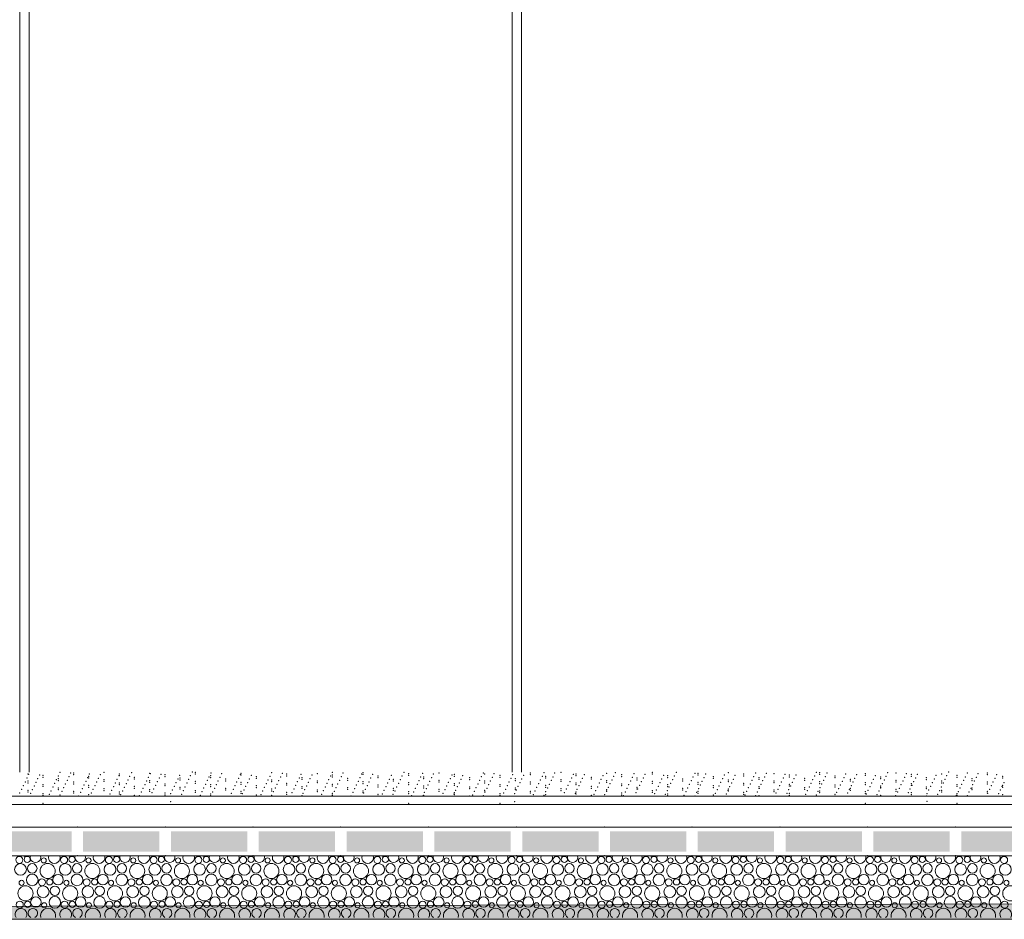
# Model space of a CAD drawing. Header units: millimetres. Extents: x -94601 to -15166, y -300 to 6935.
# Tile 53 of 97: x -51297 to -48897, y -300 to 1893. Entities that reach past the tile are written whole.
import ezdxf

# ---------------------------------------------------------------- set-up
doc = ezdxf.new("R2010")
doc.units = ezdxf.units.MM
doc.header["$MEASUREMENT"] = 0
for name, color, linetype in [('Nouveau_Menuis_Ext _ Murs-rideaux.Menuis_Ext', 7, 'Continuous'), ('Nouveau_Terrain _ Original.Terrain', 7, 'Continuous'), ('Nouveau_VRD _ Voirie 3d.VRD', 7, 'Continuous')]:
    doc.layers.add(name, color=color, linetype=linetype)

# ---------------------------------------------------------------- blocks, each defined once
blk = doc.blocks.new('*X51')
at = {"layer": 'Nouveau_VRD _ Voirie 3d.VRD', "color": 33, "linetype": 'Continuous', "lineweight": 15, "true_color": 0xf48e54}
for centre, radius in [((-51294.9, -178.4), 14.3), ((-51297.8, -155.2), 8.58), ((-51278.6, -154.2), 7.52), ((-51266.1, -175.8), 11.5), ((-51228.8, -182.2), 18.4), ((-51238.2, -156.5), 6.2), ((-51185.7, -178.4), 14.3), ((-51188.6, -155.2), 8.58), ((-51169.5, -154.2), 7.52), ((-51156.9, -175.8), 11.5), ((-51119.7, -182.2), 18.4), ((-51129.1, -156.5), 6.2), ((-51076.6, -178.4), 14.3), ((-51079.5, -155.2), 8.58), ((-51060.4, -154.2), 7.52), ((-51047.8, -175.8), 11.5), ((-51010.6, -182.2), 18.4), ((-51020, -156.5), 6.2), ((-50967.5, -178.4), 14.3), ((-50970.4, -155.2), 8.58), ((-50951.3, -154.2), 7.52), ((-50938.7, -175.8), 11.5), ((-50901.5, -182.2), 18.4), ((-50910.9, -156.5), 6.2), ((-50858.4, -178.4), 14.3), ((-50861.3, -155.2), 8.58), ((-50842.2, -154.2), 7.52), ((-50829.6, -175.8), 11.5), ((-50792.4, -182.2), 18.4), ((-50801.7, -156.5), 6.2), ((-50749.3, -178.4), 14.3), ((-50752.2, -155.2), 8.58), ((-50733.1, -154.2), 7.52), ((-50720.5, -175.8), 11.5), ((-50683.3, -182.2), 18.4), ((-50692.6, -156.5), 6.2), ((-50640.2, -178.4), 14.3), ((-50643.1, -155.2), 8.58), ((-50623.9, -154.2), 7.52), ((-50611.4, -175.8), 11.5), ((-50574.1, -182.2), 18.4), ((-50583.5, -156.5), 6.2), ((-50531.1, -178.4), 14.3), ((-50534, -155.2), 8.58), ((-50514.8, -154.2), 7.52), ((-50502.3, -175.8), 11.5), ((-50465, -182.2), 18.4), ((-50474.4, -156.5), 6.2), ((-50422, -178.4), 14.3), ((-50424.9, -155.2), 8.58), ((-50405.7, -154.2), 7.52), ((-50393.2, -175.8), 11.5), ((-50355.9, -182.2), 18.4), ((-50365.3, -156.5), 6.2), ((-50312.9, -178.4), 14.3), ((-50315.7, -155.2), 8.58), ((-50296.6, -154.2), 7.52), ((-50284, -175.8), 11.5), ((-50246.8, -182.2), 18.4), ((-50256.2, -156.5), 6.2), ((-50203.7, -178.4), 14.3), ((-50206.6, -155.2), 8.58), ((-50187.5, -154.2), 7.52), ((-50174.9, -175.8), 11.5), ((-50137.7, -182.2), 18.4), ((-50147.1, -156.5), 6.2), ((-50094.6, -178.4), 14.3), ((-50097.5, -155.2), 8.58), ((-50078.4, -154.2), 7.52), ((-50065.8, -175.8), 11.5), ((-50028.6, -182.2), 18.4), ((-50038, -156.5), 6.2), ((-49985.5, -178.4), 14.3), ((-49988.4, -155.2), 8.58), ((-49969.3, -154.2), 7.52), ((-49956.7, -175.8), 11.5), ((-49919.5, -182.2), 18.4), ((-49928.8, -156.5), 6.2), ((-49876.4, -178.4), 14.3), ((-49879.3, -155.2), 8.58), ((-49860.2, -154.2), 7.52), ((-49847.6, -175.8), 11.5), ((-49810.4, -182.2), 18.4), ((-49819.7, -156.5), 6.2), ((-49767.3, -178.4), 14.3), ((-49770.2, -155.2), 8.58), ((-49751, -154.2), 7.52), ((-49738.5, -175.8), 11.5), ((-49701.2, -182.2), 18.4), ((-49710.6, -156.5), 6.2), ((-49658.2, -178.4), 14.3), ((-49661.1, -155.2), 8.58), ((-49641.9, -154.2), 7.52), ((-49629.4, -175.8), 11.5), ((-49592.1, -182.2), 18.4), ((-49601.5, -156.5), 6.2), ((-49549.1, -178.4), 14.3), ((-49552, -155.2), 8.58), ((-49532.8, -154.2), 7.52), ((-49520.3, -175.8), 11.5), ((-49483, -182.2), 18.4), ((-49492.4, -156.5), 6.2), ((-49440, -178.4), 14.3), ((-49442.9, -155.2), 8.58), ((-49423.7, -154.2), 7.52), ((-49411.1, -175.8), 11.5), ((-49373.9, -182.2), 18.4), ((-49383.3, -156.5), 6.2), ((-49330.8, -178.4), 14.3), ((-49333.7, -155.2), 8.58), ((-49314.6, -154.2), 7.52), ((-49302, -175.8), 11.5), ((-49264.8, -182.2), 18.4), ((-49274.2, -156.5), 6.2), ((-49221.7, -178.4), 14.3), ((-49224.6, -155.2), 8.58), ((-49205.5, -154.2), 7.52), ((-49192.9, -175.8), 11.5), ((-49155.7, -182.2), 18.4), ((-49165.1, -156.5), 6.2), ((-49112.6, -178.4), 14.3), ((-49115.5, -155.2), 8.58), ((-49096.4, -154.2), 7.52), ((-49083.8, -175.8), 11.5), ((-49046.6, -182.2), 18.4), ((-49055.9, -156.5), 6.2), ((-49003.5, -178.4), 14.3), ((-49006.4, -155.2), 8.58), ((-48987.3, -154.2), 7.52), ((-48974.7, -175.8), 11.5), ((-48937.5, -182.2), 18.4), ((-48946.8, -156.5), 6.2), ((-48894.4, -178.4), 14.3), ((-48897.3, -155.2), 8.58), ((-51266.4, -204.1), 14.2), ((-51203.3, -203.4), 12.8), ((-51157.2, -204.1), 14.2), ((-51094.2, -203.4), 12.8), ((-51048.1, -204.1), 14.2), ((-50985.1, -203.4), 12.8), ((-50939, -204.1), 14.2), ((-50876, -203.4), 12.8), ((-50829.9, -204.1), 14.2), ((-50766.8, -203.4), 12.8), ((-50720.8, -204.1), 14.2), ((-50657.7, -203.4), 12.8), ((-50611.7, -204.1), 14.2), ((-50548.6, -203.4), 12.8), ((-50502.6, -204.1), 14.2), ((-50439.5, -203.4), 12.8), ((-50393.5, -204.1), 14.2), ((-50330.4, -203.4), 12.8), ((-50284.3, -204.1), 14.2), ((-50221.3, -203.4), 12.8), ((-50175.2, -204.1), 14.2), ((-50112.2, -203.4), 12.8), ((-50066.1, -204.1), 14.2), ((-50003.1, -203.4), 12.8), ((-49957, -204.1), 14.2), ((-49893.9, -203.4), 12.8), ((-49847.9, -204.1), 14.2), ((-49784.8, -203.4), 12.8), ((-49738.8, -204.1), 14.2), ((-49675.7, -203.4), 12.8), ((-49629.7, -204.1), 14.2), ((-49566.6, -203.4), 12.8), ((-49520.6, -204.1), 14.2), ((-49457.5, -203.4), 12.8), ((-49411.4, -204.1), 14.2), ((-49348.4, -203.4), 12.8), ((-49302.3, -204.1), 14.2), ((-49239.3, -203.4), 12.8), ((-49193.2, -204.1), 14.2), ((-49130.2, -203.4), 12.8), ((-49084.1, -204.1), 14.2), ((-49021, -203.4), 12.8), ((-48975, -204.1), 14.2), ((-48911.9, -203.4), 12.8), ((-51292.2, -211.1), 6.2), ((-51242.6, -209.8), 8.58), ((-51223.5, -208.8), 7.52), ((-51183.1, -211.1), 6.2), ((-51133.5, -209.8), 8.58), ((-51114.4, -208.8), 7.52), ((-51074, -211.1), 6.2), ((-51024.4, -209.8), 8.58), ((-51005.3, -208.8), 7.52), ((-50964.9, -211.1), 6.2), ((-50915.3, -209.8), 8.58), ((-50896.2, -208.8), 7.52), ((-50855.7, -211.1), 6.2), ((-50806.2, -209.8), 8.58), ((-50787.1, -208.8), 7.52), ((-50746.6, -211.1), 6.2), ((-50697.1, -209.8), 8.58), ((-50677.9, -208.8), 7.52), ((-50637.5, -211.1), 6.2), ((-50588, -209.8), 8.58), ((-50568.8, -208.8), 7.52), ((-50528.4, -211.1), 6.2), ((-50478.9, -209.8), 8.58), ((-50459.7, -208.8), 7.52), ((-50419.3, -211.1), 6.2), ((-50369.7, -209.8), 8.58), ((-50350.6, -208.8), 7.52), ((-50310.2, -211.1), 6.2), ((-50260.6, -209.8), 8.58), ((-50241.5, -208.8), 7.52), ((-50201.1, -211.1), 6.2), ((-50151.5, -209.8), 8.58), ((-50132.4, -208.8), 7.52), ((-50092, -211.1), 6.2), ((-50042.4, -209.8), 8.58), ((-50023.3, -208.8), 7.52), ((-49982.8, -211.1), 6.2), ((-49933.3, -209.8), 8.58), ((-49914.2, -208.8), 7.52), ((-49873.7, -211.1), 6.2), ((-49824.2, -209.8), 8.58), ((-49805, -208.8), 7.52), ((-49764.6, -211.1), 6.2), ((-49715.1, -209.8), 8.58), ((-49695.9, -208.8), 7.52), ((-49655.5, -211.1), 6.2), ((-49606, -209.8), 8.58), ((-49586.8, -208.8), 7.52), ((-49546.4, -211.1), 6.2), ((-49496.9, -209.8), 8.58), ((-49477.7, -208.8), 7.52), ((-49437.3, -211.1), 6.2), ((-49387.7, -209.8), 8.58), ((-49368.6, -208.8), 7.52), ((-49328.2, -211.1), 6.2), ((-49278.6, -209.8), 8.58), ((-49259.5, -208.8), 7.52), ((-49219.1, -211.1), 6.2), ((-49169.5, -209.8), 8.58), ((-49150.4, -208.8), 7.52), ((-49109.9, -211.1), 6.2), ((-49060.4, -209.8), 8.58), ((-49041.3, -208.8), 7.52), ((-49000.8, -211.1), 6.2), ((-48951.3, -209.8), 8.58), ((-48932.1, -208.8), 7.52), ((-48891.7, -211.1), 6.2), ((-51282.8, -236.8), 18.4), ((-51239.7, -233), 14.3), ((-51210.9, -230.4), 11.5), ((-51173.7, -236.8), 18.4), ((-51130.6, -233), 14.3), ((-51101.8, -230.4), 11.5), ((-51064.6, -236.8), 18.4), ((-51021.5, -233), 14.3), ((-50992.7, -230.4), 11.5), ((-50955.5, -236.8), 18.4), ((-50912.4, -233), 14.3), ((-50883.6, -230.4), 11.5), ((-50846.4, -236.8), 18.4), ((-50803.3, -233), 14.3), ((-50774.5, -230.4), 11.5), ((-50737.3, -236.8), 18.4), ((-50694.2, -233), 14.3), ((-50665.4, -230.4), 11.5), ((-50628.1, -236.8), 18.4), ((-50585.1, -233), 14.3), ((-50556.3, -230.4), 11.5), ((-50519, -236.8), 18.4), ((-50476, -233), 14.3), ((-50447.2, -230.4), 11.5), ((-50409.9, -236.8), 18.4), ((-50366.9, -233), 14.3), ((-50338, -230.4), 11.5), ((-50300.8, -236.8), 18.4), ((-50257.7, -233), 14.3), ((-50228.9, -230.4), 11.5), ((-50191.7, -236.8), 18.4), ((-50148.6, -233), 14.3), ((-50119.8, -230.4), 11.5), ((-50082.6, -236.8), 18.4), ((-50039.5, -233), 14.3), ((-50010.7, -230.4), 11.5), ((-49973.5, -236.8), 18.4), ((-49930.4, -233), 14.3), ((-49901.6, -230.4), 11.5), ((-49864.4, -236.8), 18.4), ((-49821.3, -233), 14.3), ((-49792.5, -230.4), 11.5), ((-49755.2, -236.8), 18.4), ((-49712.2, -233), 14.3), ((-49683.4, -230.4), 11.5), ((-49646.1, -236.8), 18.4), ((-49603.1, -233), 14.3), ((-49574.3, -230.4), 11.5), ((-49537, -236.8), 18.4), ((-49494, -233), 14.3), ((-49465.1, -230.4), 11.5), ((-49427.9, -236.8), 18.4), ((-49384.8, -233), 14.3), ((-49356, -230.4), 11.5), ((-49318.8, -236.8), 18.4), ((-49275.7, -233), 14.3), ((-49246.9, -230.4), 11.5), ((-49209.7, -236.8), 18.4), ((-49166.6, -233), 14.3), ((-49137.8, -230.4), 11.5), ((-49100.6, -236.8), 18.4), ((-49057.5, -233), 14.3), ((-49028.7, -230.4), 11.5), ((-48991.5, -236.8), 18.4), ((-48948.4, -233), 14.3), ((-48919.6, -230.4), 11.5), ((-48882.3, -236.8), 18.4), ((-51296.6, -264.4), 8.58), ((-51277.5, -263.4), 7.52), ((-51257.3, -258), 12.8), ((-51237.1, -265.7), 6.2), ((-51211.2, -258.7), 14.2), ((-51187.5, -264.4), 8.58), ((-51168.4, -263.4), 7.52), ((-51148.2, -258), 12.8), ((-51128, -265.7), 6.2), ((-51102.1, -258.7), 14.2), ((-51078.4, -264.4), 8.58), ((-51059.3, -263.4), 7.52), ((-51039.1, -258), 12.8), ((-51018.9, -265.7), 6.2), ((-50993, -258.7), 14.2), ((-50969.3, -264.4), 8.58), ((-50950.2, -263.4), 7.52), ((-50930, -258), 12.8), ((-50909.7, -265.7), 6.2), ((-50883.9, -258.7), 14.2), ((-50860.2, -264.4), 8.58), ((-50841.1, -263.4), 7.52), ((-50820.8, -258), 12.8), ((-50800.6, -265.7), 6.2), ((-50774.8, -258.7), 14.2), ((-50751.1, -264.4), 8.58), ((-50731.9, -263.4), 7.52), ((-50711.7, -258), 12.8), ((-50691.5, -265.7), 6.2), ((-50665.7, -258.7), 14.2), ((-50642, -264.4), 8.58), ((-50622.8, -263.4), 7.52), ((-50602.6, -258), 12.8), ((-50582.4, -265.7), 6.2), ((-50556.6, -258.7), 14.2), ((-50532.9, -264.4), 8.58), ((-50513.7, -263.4), 7.52), ((-50493.5, -258), 12.8), ((-50473.3, -265.7), 6.2), ((-50447.5, -258.7), 14.2), ((-50423.7, -264.4), 8.58), ((-50404.6, -263.4), 7.52), ((-50384.4, -258), 12.8), ((-50364.2, -265.7), 6.2), ((-50338.3, -258.7), 14.2), ((-50314.6, -264.4), 8.58), ((-50295.5, -263.4), 7.52), ((-50275.3, -258), 12.8), ((-50255.1, -265.7), 6.2), ((-50229.2, -258.7), 14.2), ((-50205.5, -264.4), 8.58), ((-50186.4, -263.4), 7.52), ((-50166.2, -258), 12.8), ((-50146, -265.7), 6.2), ((-50120.1, -258.7), 14.2), ((-50096.4, -264.4), 8.58), ((-50077.3, -263.4), 7.52), ((-50057.1, -258), 12.8), ((-50036.8, -265.7), 6.2), ((-50011, -258.7), 14.2), ((-49987.3, -264.4), 8.58), ((-49968.2, -263.4), 7.52), ((-49947.9, -258), 12.8), ((-49927.7, -265.7), 6.2), ((-49901.9, -258.7), 14.2), ((-49878.2, -264.4), 8.58), ((-49859, -263.4), 7.52), ((-49838.8, -258), 12.8), ((-49818.6, -265.7), 6.2), ((-49792.8, -258.7), 14.2), ((-49769.1, -264.4), 8.58), ((-49749.9, -263.4), 7.52), ((-49729.7, -258), 12.8), ((-49709.5, -265.7), 6.2), ((-49683.7, -258.7), 14.2), ((-49660, -264.4), 8.58), ((-49640.8, -263.4), 7.52), ((-49620.6, -258), 12.8), ((-49600.4, -265.7), 6.2), ((-49574.6, -258.7), 14.2), ((-49550.9, -264.4), 8.58), ((-49531.7, -263.4), 7.52), ((-49511.5, -258), 12.8), ((-49491.3, -265.7), 6.2), ((-49465.4, -258.7), 14.2), ((-49441.7, -264.4), 8.58), ((-49422.6, -263.4), 7.52), ((-49402.4, -258), 12.8), ((-49382.2, -265.7), 6.2), ((-49356.3, -258.7), 14.2), ((-49332.6, -264.4), 8.58), ((-49313.5, -263.4), 7.52), ((-49293.3, -258), 12.8), ((-49273.1, -265.7), 6.2), ((-49247.2, -258.7), 14.2), ((-49223.5, -264.4), 8.58), ((-49204.4, -263.4), 7.52), ((-49184.2, -258), 12.8), ((-49163.9, -265.7), 6.2), ((-49138.1, -258.7), 14.2), ((-49114.4, -264.4), 8.58), ((-49095.3, -263.4), 7.52), ((-49075, -258), 12.8), ((-49054.8, -265.7), 6.2), ((-49029, -258.7), 14.2), ((-49005.3, -264.4), 8.58), ((-48986.1, -263.4), 7.52), ((-48965.9, -258), 12.8), ((-48945.7, -265.7), 6.2), ((-48919.9, -258.7), 14.2), ((-48896.2, -264.4), 8.58)]:
    blk.add_circle(centre, radius, dxfattribs=at)
for centre, radius, start, end in [((-51283.9, -127.6), 18.4, 254.0928, 285.9072), ((-51258.4, -148.8), 12.8, 163.5489, 16.4511), ((-51212.4, -149.5), 14.2, 162.5101, 17.4899), ((-51174.8, -127.6), 18.4, 254.0928, 285.9072), ((-51149.3, -148.8), 12.8, 163.5489, 16.4511), ((-51103.2, -149.5), 14.2, 162.5101, 17.4899), ((-51065.7, -127.6), 18.4, 254.0928, 285.9072), ((-51040.2, -148.8), 12.8, 163.5489, 16.4511), ((-50994.1, -149.5), 14.2, 162.5101, 17.4899), ((-50956.6, -127.6), 18.4, 254.0928, 285.9072), ((-50931.1, -148.8), 12.8, 163.5489, 16.4511), ((-50885, -149.5), 14.2, 162.5101, 17.4899), ((-50847.5, -127.6), 18.4, 254.0928, 285.9072), ((-50822, -148.8), 12.8, 163.5489, 16.4511), ((-50775.9, -149.5), 14.2, 162.5101, 17.4899), ((-50738.4, -127.6), 18.4, 254.0928, 285.9072), ((-50712.8, -148.8), 12.8, 163.5489, 16.4511), ((-50666.8, -149.5), 14.2, 162.5101, 17.4899), ((-50629.3, -127.6), 18.4, 254.0928, 285.9072), ((-50603.7, -148.8), 12.8, 163.5489, 16.4511), ((-50557.7, -149.5), 14.2, 162.5101, 17.4899), ((-50520.1, -127.6), 18.4, 254.0928, 285.9072), ((-50494.6, -148.8), 12.8, 163.5489, 16.4511), ((-50448.6, -149.5), 14.2, 162.5101, 17.4899), ((-50411, -127.6), 18.4, 254.0928, 285.9072), ((-50385.5, -148.8), 12.8, 163.5489, 16.4511), ((-50339.5, -149.5), 14.2, 162.5101, 17.4899), ((-50301.9, -127.6), 18.4, 254.0928, 285.9072), ((-50276.4, -148.8), 12.8, 163.5489, 16.4511), ((-50230.3, -149.5), 14.2, 162.5101, 17.4899), ((-50192.8, -127.6), 18.4, 254.0928, 285.9072), ((-50167.3, -148.8), 12.8, 163.5489, 16.4511), ((-50121.2, -149.5), 14.2, 162.5101, 17.4899), ((-50083.7, -127.6), 18.4, 254.0928, 285.9072), ((-50058.2, -148.8), 12.8, 163.5489, 16.4511), ((-50012.1, -149.5), 14.2, 162.5101, 17.4899), ((-49974.6, -127.6), 18.4, 254.0928, 285.9072), ((-49949.1, -148.8), 12.8, 163.5489, 16.4511), ((-49903, -149.5), 14.2, 162.5101, 17.4899), ((-49865.5, -127.6), 18.4, 254.0928, 285.9072), ((-49839.9, -148.8), 12.8, 163.5489, 16.4511), ((-49793.9, -149.5), 14.2, 162.5101, 17.4899), ((-49756.4, -127.6), 18.4, 254.0928, 285.9072), ((-49730.8, -148.8), 12.8, 163.5489, 16.4511), ((-49684.8, -149.5), 14.2, 162.5101, 17.4899), ((-49647.2, -127.6), 18.4, 254.0928, 285.9072), ((-49621.7, -148.8), 12.8, 163.5489, 16.4511), ((-49575.7, -149.5), 14.2, 162.5101, 17.4899), ((-49538.1, -127.6), 18.4, 254.0928, 285.9072), ((-49512.6, -148.8), 12.8, 163.5489, 16.4511), ((-49466.6, -149.5), 14.2, 162.5101, 17.4899), ((-49429, -127.6), 18.4, 254.0928, 285.9072), ((-49403.5, -148.8), 12.8, 163.5489, 16.4511), ((-49357.4, -149.5), 14.2, 162.5101, 17.4899), ((-49319.9, -127.6), 18.4, 254.0928, 285.9072), ((-49294.4, -148.8), 12.8, 163.5489, 16.4511), ((-49248.3, -149.5), 14.2, 162.5101, 17.4899), ((-49210.8, -127.6), 18.4, 254.0928, 285.9072), ((-49185.3, -148.8), 12.8, 163.5489, 16.4511), ((-49139.2, -149.5), 14.2, 162.5101, 17.4899), ((-49101.7, -127.6), 18.4, 254.0928, 285.9072), ((-49076.2, -148.8), 12.8, 163.5489, 16.4511), ((-49030.1, -149.5), 14.2, 162.5101, 17.4899), ((-48992.6, -127.6), 18.4, 254.0928, 285.9072), ((-48967, -148.8), 12.8, 163.5489, 16.4511), ((-48921, -149.5), 14.2, 162.5101, 17.4899), ((-51293.7, -287.6), 14.3, 327.777, 212.223), ((-51264.9, -285), 11.5, 296.7325, 243.2675), ((-51227.7, -291.4), 18.4, 347.7576, 192.2424), ((-51184.6, -287.6), 14.3, 327.777, 212.223), ((-51155.8, -285), 11.5, 296.7325, 243.2675), ((-51118.6, -291.4), 18.4, 347.7576, 192.2424), ((-51075.5, -287.6), 14.3, 327.777, 212.223), ((-51046.7, -285), 11.5, 296.7325, 243.2675), ((-51009.5, -291.4), 18.4, 347.7576, 192.2424), ((-50966.4, -287.6), 14.3, 327.777, 212.223), ((-50937.6, -285), 11.5, 296.7325, 243.2675), ((-50900.4, -291.4), 18.4, 347.7576, 192.2424), ((-50857.3, -287.6), 14.3, 327.777, 212.223), ((-50828.5, -285), 11.5, 296.7325, 243.2675), ((-50791.3, -291.4), 18.4, 347.7576, 192.2424), ((-50748.2, -287.6), 14.3, 327.777, 212.223), ((-50719.4, -285), 11.5, 296.7325, 243.2675), ((-50682.1, -291.4), 18.4, 347.7576, 192.2424), ((-50639.1, -287.6), 14.3, 327.777, 212.223), ((-50610.3, -285), 11.5, 296.7325, 243.2675), ((-50573, -291.4), 18.4, 347.7576, 192.2424), ((-50530, -287.6), 14.3, 327.777, 212.223), ((-50501.2, -285), 11.5, 296.7325, 243.2675), ((-50463.9, -291.4), 18.4, 347.7576, 192.2424), ((-50420.9, -287.6), 14.3, 327.777, 212.223), ((-50392, -285), 11.5, 296.7325, 243.2675), ((-50354.8, -291.4), 18.4, 347.7576, 192.2424), ((-50311.7, -287.6), 14.3, 327.777, 212.223), ((-50282.9, -285), 11.5, 296.7325, 243.2675), ((-50245.7, -291.4), 18.4, 347.7576, 192.2424), ((-50202.6, -287.6), 14.3, 327.777, 212.223), ((-50173.8, -285), 11.5, 296.7325, 243.2675), ((-50136.6, -291.4), 18.4, 347.7576, 192.2424), ((-50093.5, -287.6), 14.3, 327.777, 212.223), ((-50064.7, -285), 11.5, 296.7325, 243.2675), ((-50027.5, -291.4), 18.4, 347.7576, 192.2424), ((-49984.4, -287.6), 14.3, 327.777, 212.223), ((-49955.6, -285), 11.5, 296.7325, 243.2675), ((-49918.4, -291.4), 18.4, 347.7576, 192.2424), ((-49875.3, -287.6), 14.3, 327.777, 212.223), ((-49846.5, -285), 11.5, 296.7325, 243.2675), ((-49809.2, -291.4), 18.4, 347.7576, 192.2424), ((-49766.2, -287.6), 14.3, 327.777, 212.223), ((-49737.4, -285), 11.5, 296.7325, 243.2675), ((-49700.1, -291.4), 18.4, 347.7576, 192.2424), ((-49657.1, -287.6), 14.3, 327.777, 212.223), ((-49628.3, -285), 11.5, 296.7325, 243.2675), ((-49591, -291.4), 18.4, 347.7576, 192.2424), ((-49548, -287.6), 14.3, 327.777, 212.223), ((-49519.1, -285), 11.5, 296.7325, 243.2675), ((-49481.9, -291.4), 18.4, 347.7576, 192.2424), ((-49438.8, -287.6), 14.3, 327.777, 212.223), ((-49410, -285), 11.5, 296.7325, 243.2675), ((-49372.8, -291.4), 18.4, 347.7576, 192.2424), ((-49329.7, -287.6), 14.3, 327.777, 212.223), ((-49300.9, -285), 11.5, 296.7325, 243.2675), ((-49263.7, -291.4), 18.4, 347.7576, 192.2424), ((-49220.6, -287.6), 14.3, 327.777, 212.223), ((-49191.8, -285), 11.5, 296.7325, 243.2675), ((-49154.6, -291.4), 18.4, 347.7576, 192.2424), ((-49111.5, -287.6), 14.3, 327.777, 212.223), ((-49082.7, -285), 11.5, 296.7325, 243.2675), ((-49045.5, -291.4), 18.4, 347.7576, 192.2424), ((-49002.4, -287.6), 14.3, 327.777, 212.223), ((-48973.6, -285), 11.5, 296.7325, 243.2675), ((-48936.3, -291.4), 18.4, 347.7576, 192.2424), ((-48893.3, -287.6), 14.3, 327.777, 212.223)]:
    blk.add_arc(centre, radius, start, end, dxfattribs=at)
blk = doc.blocks.new('*X52')
at = {"layer": 'Nouveau_VRD _ Voirie 3d.VRD', "linetype": 'Continuous', "lineweight": 15, "true_color": 0xb5b5b5}
for points in [[(-51356.3, -85.2), (-51356.3, -135.2), (-51170.2, -135.2), (-51170.2, -85.2)], [(-51142.2, -85.2), (-51142.2, -135.2), (-50956.2, -135.2), (-50956.2, -85.2)], [(-50928.2, -85.2), (-50928.2, -135.2), (-50742.1, -135.2), (-50742.1, -85.2)], [(-50714.1, -85.2), (-50714.1, -135.2), (-50528.1, -135.2), (-50528.1, -85.2)], [(-50500.1, -85.2), (-50500.1, -135.2), (-50314.1, -135.2), (-50314.1, -85.2)], [(-50286.1, -85.2), (-50286.1, -135.2), (-50100, -135.2), (-50100, -85.2)], [(-50072, -85.2), (-50072, -135.2), (-49886, -135.2), (-49886, -85.2)], [(-49858, -85.2), (-49858, -135.2), (-49671.9, -135.2), (-49671.9, -85.2)], [(-49643.9, -85.2), (-49643.9, -135.2), (-49457.9, -135.2), (-49457.9, -85.2)], [(-49429.9, -85.2), (-49429.9, -135.2), (-49243.8, -135.2), (-49243.8, -85.2)], [(-49215.8, -85.2), (-49215.8, -135.2), (-49029.8, -135.2), (-49029.8, -85.2)], [(-49001.8, -85.2), (-49001.8, -135.2), (-48815.8, -135.2), (-48815.8, -85.2)]]:
    blk.add_hatch(color=253, dxfattribs=at).paths.add_polyline_path(points)
at = {"layer": 'Nouveau_VRD _ Voirie 3d.VRD', "color": 253, "linetype": 'Continuous', "lineweight": 15, "true_color": 0xb5b5b5}
for p in [(-51156.2, -75.2), (-50942.2, -75.2), (-50728.1, -75.2), (-50514.1, -75.2), (-50300.1, -75.2), (-50086, -75.2), (-49872, -75.2), (-49657.9, -75.2), (-49443.9, -75.2), (-49229.8, -75.2), (-49015.8, -75.2), (-51156.2, -145.2), (-50942.2, -145.2), (-50728.1, -145.2), (-50514.1, -145.2), (-50300.1, -145.2), (-50086, -145.2), (-49872, -145.2), (-49657.9, -145.2), (-49443.9, -145.2), (-49229.8, -145.2), (-49015.8, -145.2)]:
    blk.add_point(p, dxfattribs=at)
blk = doc.blocks.new('Élément de coupe_40')
at = {"layer": 'Nouveau_VRD _ Voirie 3d.VRD', "color": 251, "linetype": 'Continuous', "lineweight": 15, "true_color": 0x6a6a6a}
blk.add_line((-36763.6, -20), (-82142.3, -20), dxfattribs=at)
at = {"layer": 'Nouveau_VRD _ Voirie 3d.VRD', "color": 7, "linetype": 'Continuous', "lineweight": 15}
for p, q in [((-37013, -75.2), (-81749.3, -75.2)), ((-37013, -145.2), (-81749.3, -145.2))]:
    blk.add_line(p, q, dxfattribs=at)
at = {"layer": 'Nouveau_VRD _ Voirie 3d.VRD', "lineweight": 0}
for name in ['*X52', '*X51']:
    blk.add_blockref(name, (0, 0), dxfattribs=at)
blk = doc.blocks.new('Élément de coupe_41')
at = {"layer": 'Nouveau_VRD _ Voirie 3d.VRD', "color": 251, "linetype": 'Continuous', "lineweight": 15, "true_color": 0x6a6a6a}
blk.add_line((-58330.3, 0), (-47835.3, 0), dxfattribs=at)
at = {"layer": 'Nouveau_VRD _ Voirie 3d.VRD', "color": 254, "linetype": 'Continuous', "lineweight": 15, "true_color": 0xcccccc}
for p in [(-51277, 54.5), (-51274.8, 53), (-51248.5, 51.5), (-51239.8, 50.8), (-51203, 49), (-51198.6, 58), (-51172.3, 56.5), (-51165.6, 56.7), (-51165.6, 52.3), (-51128.5, 48.6), (-51126.8, 54), (-51100.5, 52.6), (-51091.3, 58.2), (-51055, 50.1), (-51054.2, 54.5), (-51054.2, 50.1), (-51028.6, 48.7), (-51024.3, 57.6), (-50980, 56), (-50978.8, 55.1), (-50952.4, 53.7), (-50942.8, 52.3), (-50907, 51.2), (-50880.6, 49.7), (-50876.3, 58.7), (-50868.6, 58.2), (-50868.6, 53.8), (-50831.5, 50.1), (-50830.8, 56.2), (-50804.4, 54.8), (-50759, 52.3), (-50757.2, 56), (-50757.2, 51.5), (-50732.6, 50.8), (-50687.1, 48.3), (-50683, 57.5), (-50682.8, 57.3), (-50656.4, 55.8), (-50645.9, 53.8), (-50645.9, 49.3), (-50611, 53.3), (-50584.6, 51.9), (-50571.6, 55.2), (-50539.1, 49.4), (-50534.8, 58.4), (-50534.5, 51.5), (-50508.4, 56.9), (-50463, 54.4), (-50460.2, 57.5), (-50460.2, 53), (-50436.6, 53), (-50423.1, 49.3), (-50391.1, 50.5), (-50364.8, 49), (-50360.4, 58), (-50348.9, 55.2), (-50348.9, 50.8), (-50315, 55.5), (-50288.6, 54), (-50274.6, 56.7), (-50243.1, 51.5), (-50237.5, 53), (-50237.5, 48.6), (-50216.8, 50.1), (-50167, 56.6), (-50163.3, 54.5), (-50140.6, 55.1), (-50126.1, 50.8), (-50095.1, 52.6), (-50068.8, 51.2), (-50051.9, 56.7), (-50051.9, 52.3), (-50023.3, 48.7), (-50019, 57.6), (-50014.8, 48.6), (-49992.6, 56.2), (-49977.6, 58.2), (-49947.1, 53.7), (-49940.5, 54.5), (-49940.5, 50.1), (-49920.8, 52.2), (-49875.3, 49.8), (-49866.3, 56), (-49849, 48.3), (-49844.6, 57.3), (-49829.2, 52.3), (-49799.1, 54.8), (-49772.8, 53.3), (-49754.9, 58.2), (-49754.9, 53.8), (-49727.3, 50.8), (-49717.8, 50.1), (-49701, 49.4), (-49696.6, 58.3), (-49651.1, 55.9), (-49643.5, 56), (-49643.5, 51.5), (-49624.8, 54.4), (-49579.3, 51.9), (-49569.3, 57.5), (-49553, 50.5), (-49532.2, 53.8), (-49532.2, 49.3), (-49503.1, 56.9), (-49476.8, 55.5), (-49457.9, 55.2), (-49431.3, 53), (-49420.8, 51.5), (-49405, 51.5), (-49359.5, 49), (-49355.1, 58), (-49346.6, 57.5), (-49346.6, 53), (-49328.8, 56.6), (-49309.4, 49.3), (-49283.3, 54.1), (-49257, 52.6), (-49235.2, 55.2), (-49235.2, 50.8), (-49211.5, 50.1), (-49185.1, 48.7), (-49180.8, 57.6), (-49160.9, 56.7), (-49135.3, 55.1), (-49123.8, 53), (-49123.8, 48.6), (-49109, 53.7), (-49063.5, 51.2), (-49049.6, 54.5), (-49037.1, 49.7), (-49032.8, 58.7), (-49012.4, 50.8), (-48987.3, 56.2), (-48961, 54.8), (-48938.2, 56.7), (-48938.2, 52.3), (-48915.5, 52.3), (-48901.1, 48.6), (-51287.8, 26.1), (-51283.5, 35), (-51279.1, 44), (-51277, 36.7), (-51277, 32.2), (-51261.5, 24.6), (-51257.2, 33.6), (-51252.8, 42.6), (-51239.8, 46.3), (-51239.8, 28.5), (-51239.8, 24.1), (-51211.7, 31.1), (-51207.3, 40.1), (-51202.7, 42.6), (-51202.7, 38.2), (-51185.3, 29.6), (-51181, 38.6), (-51176.6, 47.6), (-51165.6, 34.5), (-51165.6, 30), (-51139.8, 27.1), (-51135.5, 36.1), (-51131.1, 45.1), (-51128.5, 44.1), (-51128.5, 26.3), (-51113.5, 25.7), (-51109.2, 34.7), (-51104.8, 43.6), (-51091.3, 40.4), (-51091.3, 35.9), (-51063.7, 32.2), (-51059.3, 41.1), (-51054.2, 32.2), (-51054.2, 27.8), (-51037.3, 30.7), (-51033, 39.7), (-51017.1, 46.3), (-51017.1, 41.9), (-51017.1, 24.1), (-50991.8, 28.2), (-50987.5, 37.2), (-50983.1, 46.2), (-50980, 38.2), (-50980, 33.7), (-50965.5, 26.8), (-50961.2, 35.7), (-50956.8, 44.7), (-50942.8, 47.8), (-50942.8, 30), (-50942.8, 25.6), (-50920, 24.3), (-50915.7, 33.2), (-50911.3, 42.2), (-50905.7, 44.1), (-50905.7, 39.7), (-50889.3, 31.8), (-50885, 40.8), (-50868.6, 35.9), (-50868.6, 31.5), (-50843.8, 29.3), (-50839.5, 38.3), (-50835.1, 47.2), (-50831.5, 45.6), (-50831.5, 27.8), (-50817.5, 27.8), (-50813.2, 36.8), (-50808.8, 45.8), (-50794.4, 41.9), (-50794.4, 37.4), (-50772, 25.3), (-50767.7, 34.3), (-50763.3, 43.3), (-50757.2, 33.7), (-50757.2, 29.3), (-50741.3, 32.9), (-50737, 41.8), (-50720.1, 47.8), (-50720.1, 43.4), (-50720.1, 25.6), (-50695.8, 30.4), (-50691.5, 39.3), (-50683, 39.7), (-50683, 35.2), (-50669.5, 28.9), (-50665.2, 37.9), (-50660.8, 46.9), (-50645.9, 31.5), (-50645.9, 27), (-50624, 26.4), (-50619.7, 35.4), (-50615.3, 44.4), (-50608.7, 45.6), (-50608.7, 41.1), (-50597.7, 25), (-50593.3, 33.9), (-50589, 42.9), (-50571.6, 37.4), (-50571.6, 33), (-50547.8, 31.4), (-50543.5, 40.4), (-50534.5, 47.1), (-50534.5, 29.3), (-50534.5, 24.8), (-50521.5, 30), (-50517.2, 39), (-50512.8, 47.9), (-50497.4, 43.4), (-50497.4, 38.9), (-50476, 27.5), (-50471.7, 36.5), (-50467.3, 45.4), (-50460.2, 35.2), (-50460.2, 30.8), (-50449.7, 26.1), (-50445.3, 35), (-50441, 44), (-50423.1, 44.9), (-50423.1, 27), (-50399.8, 32.5), (-50395.5, 41.5), (-50386, 41.1), (-50386, 36.7), (-50373.5, 31.1), (-50369.1, 40), (-50348.9, 33), (-50348.9, 28.5), (-50328, 28.6), (-50323.7, 37.6), (-50319.3, 46.5), (-50311.8, 47.1), (-50311.8, 42.6), (-50311.8, 24.8), (-50301.7, 27.1), (-50297.3, 36.1), (-50293, 45.1), (-50274.6, 38.9), (-50274.6, 34.5), (-50256.2, 24.6), (-50251.8, 33.6), (-50247.5, 42.6), (-50237.5, 30.8), (-50237.5, 26.3), (-50225.5, 32.2), (-50221.1, 41.1), (-50200.4, 44.9), (-50200.4, 40.4), (-50180, 29.7), (-50175.7, 38.6), (-50171.3, 47.6), (-50163.3, 36.7), (-50163.3, 32.2), (-50153.7, 28.2), (-50149.3, 37.2), (-50145, 46.1), (-50126.1, 46.3), (-50126.1, 28.5), (-50126.1, 24.1), (-50108.2, 25.7), (-50103.8, 34.7), (-50099.5, 43.7), (-50089, 42.6), (-50089, 38.2), (-50081.9, 24.3), (-50077.5, 33.2), (-50073.1, 42.2), (-50051.9, 34.5), (-50051.9, 30), (-50032, 30.7), (-50027.7, 39.7), (-50014.8, 44.1), (-50014.8, 26.3), (-50005.7, 29.3), (-50001.3, 38.3), (-49997, 47.2), (-49977.6, 40.4), (-49977.6, 35.9), (-49960.2, 26.8), (-49955.8, 35.8), (-49951.5, 44.7), (-49940.5, 32.2), (-49940.5, 27.8), (-49933.9, 25.3), (-49929.5, 34.3), (-49925.1, 43.3), (-49903.4, 46.3), (-49903.4, 41.9), (-49903.4, 24.1), (-49884, 31.8), (-49879.7, 40.8), (-49866.3, 38.2), (-49866.3, 33.7), (-49857.7, 30.4), (-49853.3, 39.3), (-49829.2, 47.8), (-49829.2, 30), (-49829.2, 25.6), (-49812.2, 27.9), (-49807.8, 36.8), (-49803.5, 45.8), (-49792, 44.1), (-49792, 39.7), (-49785.8, 26.4), (-49781.5, 35.4), (-49777.1, 44.4), (-49754.9, 35.9), (-49754.9, 31.5), (-49736, 32.9), (-49731.7, 41.9), (-49717.8, 45.6), (-49717.8, 27.8), (-49709.7, 31.4), (-49705.3, 40.4), (-49680.7, 41.9), (-49680.7, 37.4), (-49664.2, 28.9), (-49659.8, 37.9), (-49655.5, 46.9), (-49643.5, 33.7), (-49643.5, 29.3), (-49637.8, 27.5), (-49633.5, 36.5), (-49629.1, 45.4), (-49606.4, 47.8), (-49606.4, 43.4), (-49606.4, 25.6), (-49592.4, 25), (-49588, 34), (-49583.7, 42.9), (-49569.3, 39.7), (-49569.3, 35.2), (-49561.7, 32.5), (-49557.3, 41.5), (-49532.2, 31.5), (-49532.2, 27), (-49516.2, 30), (-49511.8, 39), (-49507.5, 48), (-49495, 45.6), (-49495, 41.1), (-49489.8, 28.6), (-49485.5, 37.5), (-49481.1, 46.5), (-49457.9, 37.4), (-49457.9, 33), (-49444.4, 26.1), (-49440, 35), (-49435.7, 44), (-49420.8, 47.1), (-49420.8, 29.3), (-49420.8, 24.8), (-49418, 24.6), (-49413.7, 33.6), (-49409.3, 42.6), (-49383.7, 43.4), (-49383.7, 38.9), (-49368.2, 31.1), (-49363.8, 40.1), (-49346.6, 35.2), (-49346.6, 30.8), (-49341.8, 29.7), (-49337.5, 38.6), (-49333.1, 47.6), (-49309.4, 44.9), (-49309.4, 27), (-49296.4, 27.2), (-49292, 36.1), (-49287.6, 45.1), (-49272.3, 41.1), (-49272.3, 36.7), (-49270, 25.7), (-49265.7, 34.7), (-49261.3, 43.6), (-49235.2, 33), (-49235.2, 28.5), (-49220.2, 32.2), (-49215.8, 41.1), (-49198.1, 47.1), (-49198.1, 42.6), (-49198.1, 24.8), (-49193.8, 30.7), (-49189.5, 39.7), (-49160.9, 38.9), (-49160.9, 34.5), (-49148.4, 28.2), (-49144, 37.2), (-49139.6, 46.2), (-49123.8, 30.8), (-49123.8, 26.3), (-49122, 26.8), (-49117.7, 35.8), (-49113.3, 44.7), (-49086.7, 44.9), (-49086.7, 40.4), (-49076.5, 24.3), (-49072.2, 33.3), (-49067.8, 42.2), (-49049.6, 36.7), (-49049.6, 32.2), (-49045.8, 31.8), (-49041.5, 40.8), (-49012.4, 46.3), (-49012.4, 28.5), (-49012.4, 24.1), (-49000.4, 29.3), (-48996, 38.3), (-48991.6, 47.2), (-48975.3, 42.6), (-48975.3, 38.2), (-48974, 27.9), (-48969.7, 36.8), (-48965.3, 45.8), (-48938.2, 34.5), (-48938.2, 30), (-48928.5, 25.4), (-48924.2, 34.3), (-48919.8, 43.3), (-48901.1, 44.1), (-48901.1, 26.3), (-48897.8, 32.9), (-51296.6, 8.1), (-51292.2, 17.1), (-51277, 14.4), (-51277, 10), (-51270.2, 6.7), (-51265.9, 15.6), (-51239.8, 6.3), (-51239.8, 1.8), (-51224.7, 4.2), (-51220.4, 13.1), (-51216, 22.1), (-51202.7, 20.4), (-51202.7, 15.9), (-51198.4, 2.7), (-51194, 11.7), (-51189.7, 20.7), (-51165.6, 12.2), (-51165.6, 7.7), (-51152.9, 0.2), (-51148.6, 9.2), (-51144.2, 18.2), (-51128.5, 21.8), (-51128.5, 4), (-51122.2, 7.8), (-51117.9, 16.7), (-51091.3, 18.1), (-51091.3, 13.7), (-51076.7, 5.3), (-51072.4, 14.2), (-51068, 23.2), (-51054.2, 10), (-51054.2, 5.5), (-51050.4, 3.8), (-51046, 12.8), (-51041.7, 21.7), (-51017.1, 19.6), (-51017.1, 1.8), (-51004.9, 1.3), (-51000.6, 10.3), (-50996.2, 19.2), (-50980, 15.9), (-50980, 11.5), (-50974.2, 8.8), (-50969.9, 17.8), (-50942.8, 7.7), (-50942.8, 3.3), (-50928.7, 6.3), (-50924.4, 15.3), (-50905.7, 21.8), (-50905.7, 17.4), (-50902.4, 4.9), (-50898, 13.9), (-50893.7, 22.8), (-50868.6, 13.7), (-50868.6, 9.2), (-50856.9, 2.4), (-50852.5, 11.4), (-50848.2, 20.3), (-50831.5, 23.3), (-50831.5, 5.5), (-50831.5, 1.1), (-50830.6, 0.9), (-50826.2, 9.9), (-50821.9, 18.9), (-50794.4, 19.6), (-50794.4, 15.2), (-50780.7, 7.4), (-50776.4, 16.4), (-50757.2, 11.5), (-50757.2, 7), (-50754.4, 6), (-50750, 14.9), (-50745.7, 23.9), (-50720.1, 21.1), (-50720.1, 3.3), (-50708.9, 3.5), (-50704.5, 12.4), (-50700.2, 21.4), (-50683, 17.4), (-50683, 12.9), (-50682.6, 2), (-50678.2, 11), (-50673.9, 20), (-50645.9, 9.2), (-50645.9, 4.8), (-50632.7, 8.5), (-50628.4, 17.5), (-50608.7, 23.3), (-50608.7, 18.9), (-50608.7, 1.1), (-50606.4, 7), (-50602, 16), (-50571.6, 15.2), (-50571.6, 10.7), (-50560.9, 4.5), (-50556.5, 13.5), (-50552.2, 22.5), (-50534.6, 3.1), (-50534.5, 7), (-50534.5, 2.5), (-50530.2, 12.1), (-50525.9, 21), (-50497.4, 21.1), (-50497.4, 16.6), (-50489.1, 0.6), (-50484.7, 9.6), (-50480.4, 18.5), (-50460.2, 12.9), (-50460.2, 8.5), (-50458.4, 8.1), (-50454, 17.1), (-50423.1, 22.6), (-50423.1, 4.8), (-50423.1, 0.3), (-50412.9, 5.6), (-50408.5, 14.6), (-50404.2, 23.6), (-50386.6, 4.2), (-50386, 18.9), (-50386, 14.4), (-50382.2, 13.1), (-50377.9, 22.1), (-50348.9, 10.7), (-50348.9, 6.3), (-50341.1, 1.7), (-50336.7, 10.6), (-50332.4, 19.6), (-50314.7, 0.2), (-50311.8, 20.4), (-50311.8, 2.5), (-50310.4, 9.2), (-50306, 18.2), (-50274.6, 16.6), (-50274.6, 12.2), (-50264.9, 6.7), (-50260.5, 15.7), (-50238.6, 5.3), (-50237.5, 8.5), (-50237.5, 4), (-50234.2, 14.2), (-50229.9, 23.2), (-50200.4, 22.6), (-50200.4, 18.1), (-50200.4, 0.3), (-50193.1, 2.8), (-50188.7, 11.7), (-50184.4, 20.7), (-50166.7, 1.3), (-50163.3, 14.4), (-50163.3, 10), (-50162.4, 10.3), (-50158, 19.2), (-50126.1, 6.3), (-50126.1, 1.8), (-50116.9, 7.8), (-50112.5, 16.7), (-50090.6, 6.3), (-50089, 20.4), (-50089, 15.9), (-50086.2, 15.3), (-50051.9, 12.2), (-50051.9, 7.7), (-50045.1, 3.8), (-50040.7, 12.8), (-50036.4, 21.8), (-50018.7, 2.4), (-50014.8, 21.8), (-50014.8, 4), (-50014.4, 11.4), (-50010, 20.3), (-49977.6, 18.1), (-49977.6, 13.7), (-49968.9, 8.9), (-49964.5, 17.8), (-49942.6, 7.4), (-49940.5, 10), (-49940.5, 5.5), (-49938.2, 16.4), (-49903.4, 19.6), (-49903.4, 1.8), (-49897.1, 4.9), (-49892.7, 13.9), (-49888.4, 22.8), (-49870.7, 3.5), (-49866.4, 12.4), (-49866.3, 15.9), (-49866.3, 11.5), (-49862, 21.4), (-49829.2, 7.7), (-49829.2, 3.3), (-49825.2, 1), (-49820.9, 9.9), (-49816.5, 18.9), (-49794.6, 8.5), (-49792, 21.8), (-49792, 17.4), (-49790.2, 17.5), (-49754.9, 13.7), (-49754.9, 9.2), (-49749.1, 6), (-49744.7, 15), (-49740.4, 23.9), (-49722.7, 4.5), (-49718.4, 13.5), (-49717.8, 23.3), (-49717.8, 5.5), (-49717.8, 1.1), (-49714, 22.5), (-49680.7, 19.6), (-49680.7, 15.2), (-49677.2, 2), (-49672.9, 11), (-49668.5, 20), (-49650.9, 0.6), (-49646.6, 9.6), (-49643.5, 11.5), (-49643.5, 7), (-49642.2, 18.5), (-49606.4, 21.1), (-49606.4, 3.3), (-49601.1, 7.1), (-49596.7, 16), (-49574.7, 5.6), (-49570.4, 14.6), (-49569.3, 17.4), (-49569.3, 12.9), (-49566, 23.6), (-49532.2, 9.2), (-49532.2, 4.8), (-49529.2, 3.1), (-49524.9, 12.1), (-49520.5, 21.1), (-49502.9, 1.7), (-49498.6, 10.6), (-49495, 23.3), (-49495, 18.9), (-49495, 1.1), (-49494.2, 19.6), (-49457.9, 15.2), (-49457.9, 10.7), (-49453.1, 8.1), (-49448.7, 17.1), (-49426.7, 6.7), (-49422.4, 15.7), (-49420.8, 7), (-49420.8, 2.5), (-49383.7, 21.1), (-49383.7, 16.6), (-49381.2, 4.2), (-49376.9, 13.2), (-49372.5, 22.1), (-49354.9, 2.7), (-49350.6, 11.7), (-49346.6, 12.9), (-49346.6, 8.5), (-49346.2, 20.7), (-49309.4, 22.6), (-49309.4, 4.8), (-49309.4, 0.3), (-49309.4, 0.2), (-49305.1, 9.2), (-49300.7, 18.2), (-49278.7, 7.8), (-49274.4, 16.7), (-49272.3, 18.9), (-49272.3, 14.4), (-49235.2, 10.7), (-49235.2, 6.3), (-49233.2, 5.3), (-49228.9, 14.2), (-49224.5, 23.2), (-49206.9, 3.8), (-49202.5, 12.8), (-49198.2, 21.8), (-49198.1, 20.4), (-49198.1, 2.5), (-49161.4, 1.3), (-49160.9, 16.6), (-49160.9, 12.2), (-49157.1, 10.3), (-49152.7, 19.3), (-49130.7, 8.8), (-49126.4, 17.8), (-49123.8, 8.5), (-49123.8, 4), (-49086.7, 22.6), (-49086.7, 18.1), (-49086.7, 0.3), (-49085.2, 6.3), (-49080.9, 15.3), (-49058.9, 4.9), (-49054.5, 13.9), (-49050.2, 22.8), (-49049.6, 14.4), (-49049.6, 10), (-49013.4, 2.4), (-49012.4, 6.3), (-49012.4, 1.8), (-49009.1, 11.4), (-49004.7, 20.3), (-48987.1, 1), (-48982.7, 9.9), (-48978.4, 18.9), (-48975.3, 20.4), (-48975.3, 15.9), (-48938.2, 12.2), (-48938.2, 7.7), (-48937.2, 7.4), (-48932.9, 16.4), (-48910.9, 6), (-48906.5, 14.9), (-48902.2, 23.9), (-48901.1, 21.8), (-48901.1, 4), (-51239.8, -17.1), (-50928.7, -13.2), (-50348.9, -17.1), (-50126.1, -17.1), (-50090.6, -13.6), (-49235.2, -17.1), (-49085.2, -12.7), (-49012.4, -17.1)]:
    blk.add_point(p, dxfattribs=at)
blk = doc.blocks.new('Élément de coupe_61')
at = {"layer": 'Nouveau_Menuis_Ext _ Murs-rideaux.Menuis_Ext', "color": 251, "linetype": 'Continuous', "lineweight": 15, "true_color": 0x6a6a6a}
for p, q in [((-50096.8, 58.7), (-50096.8, 2435)), ((-50073.8, 2423.5), (-50073.8, 2435)), ((-50073.8, 58.7), (-50073.8, 2423.5))]:
    blk.add_line(p, q, dxfattribs=at)
blk = doc.blocks.new('Élément de coupe_152')
at = {"layer": 'Nouveau_Terrain _ Original.Terrain', "linetype": 'Continuous', "lineweight": 15, "true_color": 0xf48e54}
h = blk.add_hatch(dxfattribs=at)
h.set_pattern_fill('Terre', color=33, style=0, pattern_type=2)
h.set_pattern_definition([(45, (0, 0), (-137.8858, 137.8858), []), (45, (-45.96, 45.96), (-275.7716, 275.7716), []), (45, (-91.92, 91.92), (-275.7716, 275.7716), []), (135, (-137.886, 137.886), (45.96194, 45.96194), [195, -195])])
h.paths.add_polyline_path([(-24599, -287.5), (-26213.3, -282.5), (-27475.8, -278.6), (-28431.2, -275.7), (-29150.2, -273.4), (-29692.4, -271.7), (-34914.2, -260.4), (-35607.8, -259.7), (-36383.2, -258.8), (-37203.7, -257.9), (-38035.6, -256.8), (-38848.8, -255.8), (-39617.3, -254.7), (-39814.4, -254.8), (-40203.4, -255.2), (-40585.7, -255.6), (-41317.6, -254.5), (-41705.6, -254.9), (-42360.6, -253.9), (-42753.4, -254.3), (-43138.8, -254.7), (-43713.8, -253.7), (-44102.8, -254.2), (-44484, -254.6), (-44984.4, -253.7), (-45367.9, -254.1), (-45743.3, -254.6), (-64584.6, -300), (-20478, -300), (-22586.9, -293.6)])
at = {"layer": 'Nouveau_Terrain _ Original.Terrain', "color": 7, "linetype": 'Continuous', "lineweight": 15}
blk.add_line((-20478, -300), (-64584.6, -300), dxfattribs=at)
at = {"layer": 'Nouveau_Terrain _ Original.Terrain', "color": 7, "linetype": 'Continuous', "lineweight": 15, "flags": 128}
blk.add_lwpolyline([(-35607.8, -259.7), (-36383.2, -258.8), (-37203.7, -257.9), (-38035.6, -256.8), (-38848.8, -255.8), (-39617.3, -254.7), (-39814.4, -254.8), (-40203.4, -255.2), (-40585.7, -255.6), (-41317.6, -254.5), (-41705.6, -254.9), (-42360.6, -253.9), (-42753.4, -254.3), (-43138.8, -254.7), (-43713.8, -253.7), (-44102.8, -254.2), (-44484, -254.6), (-44984.4, -253.7), (-45367.9, -254.1), (-45743.3, -254.6), (-64584.6, -300)], dxfattribs=at)
blk = doc.blocks.new('Élément de coupe_1706')
at = {"layer": 'Nouveau_Menuis_Ext _ Murs-rideaux.Menuis_Ext', "color": 251, "linetype": 'Continuous', "lineweight": 15, "true_color": 0x6a6a6a}
for p, q in [((-51296.8, 58.7), (-51296.8, 2435)), ((-51273.8, 2423.5), (-51273.8, 2435)), ((-51273.8, 58.7), (-51273.8, 2423.5))]:
    blk.add_line(p, q, dxfattribs=at)

msp = doc.modelspace()

# ---------------------------------------------------------------- block references
at = {"layer": 'Nouveau_Menuis_Ext _ Murs-rideaux.Menuis_Ext', "lineweight": 0}
for name in ['Élément de coupe_1706', 'Élément de coupe_61']:
    msp.add_blockref(name, (0, 0), dxfattribs=at)
at = {"layer": 'Nouveau_Terrain _ Original.Terrain', "lineweight": 0}
msp.add_blockref('Élément de coupe_152', (0, 0), dxfattribs=at)
at = {"layer": 'Nouveau_VRD _ Voirie 3d.VRD', "lineweight": 0}
for name in ['Élément de coupe_41', 'Élément de coupe_40']:
    msp.add_blockref(name, (0, 0), dxfattribs=at)

doc.saveas('drawing.dxf')
